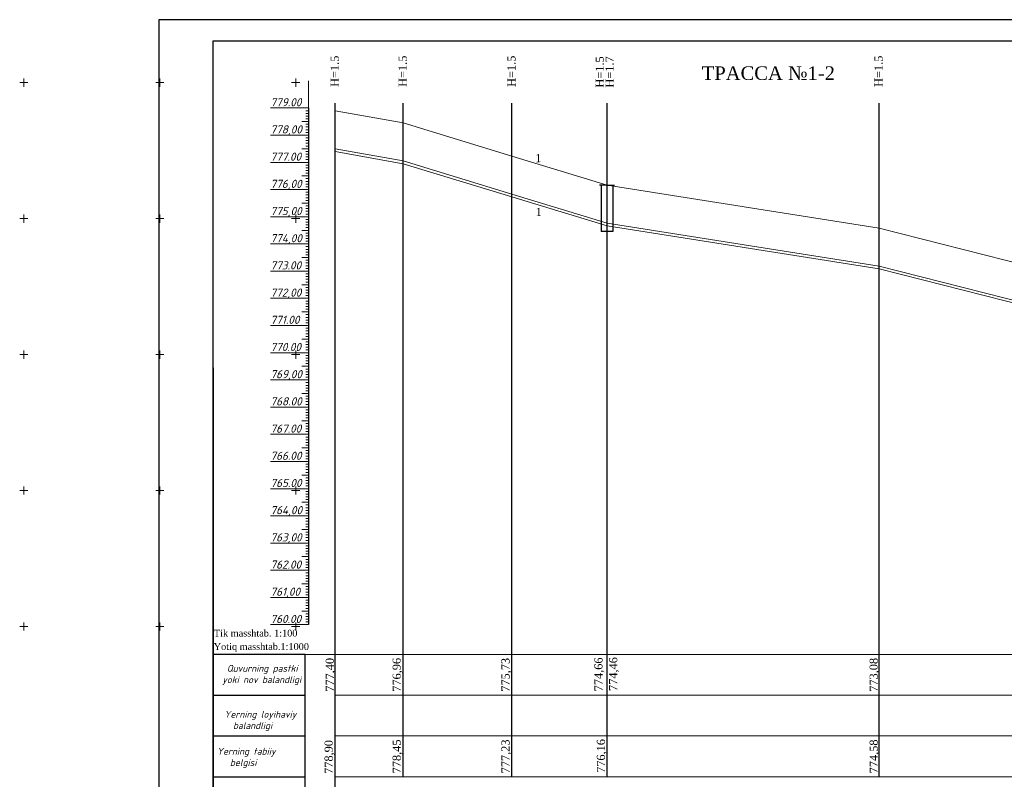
# Model space of a CAD drawing. Header units: millimetres. Extents: x 366033 to 446362, y 4247208 to 4265071.
# Tile 93 of 159: x 435272 to 435634, y 4255211 to 4255491. Entities that reach past the tile are written whole.
import ezdxf

# ---------------------------------------------------------------- set-up
doc = ezdxf.new("R2010")
doc.units = ezdxf.units.MM
doc.linetypes.add('DASHED', pattern=[0.75, 0.5, -0.25])
doc.layers.add('(002) Рамка', color=7, linetype='Continuous')
doc.layers.add('RAMKA', color=7, linetype='Continuous')
doc.layers.add('GEODS_POINT_GRID#_B', color=7, linetype='Continuous', true_color=0x000000)
for name, color, linetype, lineweight in [('проф-всп', 250, 'Continuous', 18), ('Рабочий', 7, 'DASHED', 9), ('Текст ВК', 136, 'Continuous', 9)]:
    doc.layers.add(name, color=color, linetype=linetype, lineweight=lineweight)
doc.styles.add('GOST 2.304', font='CS_Gost2304.shx')
doc.styles.add('ingprofi', font='isocpeui.ttf')
doc.styles.get("Standard").update_dxf_attribs({"font": 'times.ttf'})

# ---------------------------------------------------------------- blocks, each defined once
blk = doc.blocks.new('CrossCoord_m1')
at = {"layer": 'GEODS_POINT_GRID#_B', "color": 3, "lineweight": 20, "true_color": 0x00ff00, "flags": 128}
for points in [[(-3, 0), (3, 0)], [(0, 3), (0, -3)]]:
    blk.add_lwpolyline(points, dxfattribs=at)

msp = doc.modelspace()

# ---------------------------------------------------------------- linework, layer by layer
at = {"layer": '(002) Рамка', "color": 0, "lineweight": 25}
for points in [[(435387.723, 4255212.203), (435387.723, 4255459.914)], [(435412.723, 4255212.203), (435412.723, 4255459.914)], [(435487.723, 4255212.204), (435487.723, 4255459.914)], [(435587.723, 4255212.204), (435587.723, 4255459.914)], [(435387.723, 4255132.203), (435387.723, 4255212.203)]]:
    msp.add_lwpolyline(points, dxfattribs=at)
at = {"layer": '(002) Рамка', "color": 0, "lineweight": 25, "elevation": 0}
msp.add_lwpolyline([(435452.723, 4255212.203), (435452.723, 4255459.914)], dxfattribs=at)
at = {"color": 0, "lineweight": 0}
for p, q in [((435377.919, 4255438.134), (435377.919, 4255468.134)), ((435377.919, 4255448.134), (435377.919, 4255457.134)), ((435412.723, 4255452.634), (435387.723, 4255457.134)), ((435377.919, 4255448.134), (435377.919, 4255453.734)), ((435377.919, 4255448.134), (435377.919, 4255452.634)), ((435377.919, 4255448.134), (435377.919, 4255451.934)), ((435452.723, 4255440.434), (435412.723, 4255452.634)), ((435377.919, 4255448.134), (435377.919, 4255448.334)), ((435377.919, 4255438.134), (435377.919, 4255447.134)), ((435412.723, 4255438.634), (435387.723, 4255443.134)), ((435377.919, 4255438.134), (435377.919, 4255441.134)), ((435377.919, 4255438.134), (435377.919, 4255440.434)), ((435412.723, 4255437.634), (435387.723, 4255442.134)), ((435487.723, 4255429.734), (435452.723, 4255440.434)), ((435452.723, 4255426.434), (435412.723, 4255438.634)), ((435452.723, 4255425.434), (435412.723, 4255437.634)), ((435377.919, 4255428.134), (435377.919, 4255434.134)), ((435377.919, 4255428.134), (435377.919, 4255433.834)), ((435377.919, 4255428.134), (435377.919, 4255429.734)), ((435377.919, 4255428.134), (435377.919, 4255429.634)), ((435587.723, 4255413.934), (435487.723, 4255429.734)), ((435377.919, 4255418.134), (435377.919, 4255427.134)), ((435487.723, 4255415.734), (435452.723, 4255426.434)), ((435487.723, 4255414.734), (435452.723, 4255425.434)), ((435377.919, 4255418.134), (435377.919, 4255422.034)), ((435377.919, 4255418.134), (435377.919, 4255420.134)), ((435377.919, 4255408.134), (435377.919, 4255417.334)), ((435377.919, 4255408.134), (435377.919, 4255413.934)), ((435587.723, 4255399.934), (435487.723, 4255415.734)), ((435587.723, 4255398.934), (435487.723, 4255414.734)), ((435687.723, 4255388.534), (435587.723, 4255413.934)), ((435377.919, 4255398.134), (435377.919, 4255404.034)), ((435377.919, 4255398.134), (435377.919, 4255401.334)), ((435687.723, 4255374.534), (435587.723, 4255399.934)), ((435687.723, 4255373.534), (435587.723, 4255398.934)), ((435377.919, 4255388.134), (435377.919, 4255388.534)), ((435377.919, 4255368.134), (435377.919, 4255372.234)), ((435377.919, 4255328.134), (435377.919, 4255331.634)), ((435377.919, 4255308.134), (435377.919, 4255314.634))]:
    msp.add_line(p, q, dxfattribs=at)
at = {"color": 0, "lineweight": 30}
for p, q in [((435377.919, 4255458.134), (435377.919, 4255268.134)), ((435487.723, 4255429.734), (435484.953, 4255429.734)), ((435485.568, 4255429.734), (435485.568, 4255412.734)), ((435487.723, 4255429.734), (435490.494, 4255429.734)), ((435489.879, 4255429.734), (435489.879, 4255414.734)), ((435489.879, 4255429.734), (435489.879, 4255412.734)), ((435489.879, 4255412.734), (435485.568, 4255412.734))]:
    msp.add_line(p, q, dxfattribs=at)
at = {"color": 1, "lineweight": 30, "ltscale": 0.5}
msp.add_line((435342.922, 4255362.592), (435342.922, 4255075.592), dxfattribs=at)
at = {"layer": 'RAMKA', "color": 1, "lineweight": 30}
for p, q in [((435908.747, 4255490.592), (435322.922, 4255490.593)), ((435322.922, 4255490.593), (435322.922, 4255070.592)), ((435342.922, 4255075.592), (435342.922, 4255482.831)), ((435342.922, 4255482.831), (435903.747, 4255482.831))]:
    msp.add_line(p, q, dxfattribs=at)
at = {"layer": 'проф-всп', "color": 7}
for p, q in [((435363.919, 4255458.134), (435377.919, 4255458.134)), ((435376.993, 4255457.134), (435377.919, 4255457.134)), ((435376.993, 4255456.134), (435377.919, 4255456.134)), ((435376.993, 4255455.134), (435377.919, 4255455.134)), ((435376.993, 4255454.134), (435377.919, 4255454.134)), ((435375.514, 4255453.134), (435377.919, 4255453.134)), ((435376.993, 4255453.134), (435377.919, 4255453.134)), ((435376.993, 4255452.134), (435377.919, 4255452.134)), ((435376.993, 4255451.134), (435377.919, 4255451.134)), ((435376.993, 4255450.134), (435377.919, 4255450.134)), ((435363.919, 4255448.134), (435377.919, 4255448.134)), ((435376.993, 4255449.134), (435377.919, 4255449.134)), ((435376.993, 4255447.134), (435377.919, 4255447.134)), ((435375.514, 4255443.134), (435377.919, 4255443.134)), ((435376.993, 4255446.134), (435377.919, 4255446.134)), ((435376.993, 4255445.134), (435377.919, 4255445.134)), ((435376.993, 4255444.134), (435377.919, 4255444.134)), ((435376.993, 4255443.134), (435377.919, 4255443.134)), ((435376.993, 4255442.134), (435377.919, 4255442.134)), ((435376.993, 4255441.134), (435377.919, 4255441.134)), ((435376.993, 4255440.134), (435377.919, 4255440.134)), ((435376.993, 4255439.134), (435377.919, 4255439.134)), ((435363.919, 4255438.134), (435377.919, 4255438.134)), ((435376.993, 4255437.134), (435377.919, 4255437.134)), ((435376.993, 4255436.134), (435377.919, 4255436.134)), ((435375.514, 4255433.134), (435377.919, 4255433.134)), ((435376.993, 4255435.134), (435377.919, 4255435.134)), ((435376.993, 4255434.134), (435377.919, 4255434.134)), ((435376.993, 4255433.134), (435377.919, 4255433.134)), ((435376.993, 4255432.134), (435377.919, 4255432.134)), ((435376.993, 4255431.134), (435377.919, 4255431.134)), ((435376.993, 4255430.134), (435377.919, 4255430.134)), ((435376.993, 4255429.134), (435377.919, 4255429.134)), ((435363.919, 4255428.134), (435377.919, 4255428.134)), ((435376.993, 4255427.134), (435377.919, 4255427.134)), ((435376.993, 4255426.134), (435377.919, 4255426.134)), ((435376.993, 4255425.134), (435377.919, 4255425.134)), ((435375.514, 4255423.134), (435377.919, 4255423.134)), ((435376.993, 4255424.134), (435377.919, 4255424.134)), ((435376.993, 4255423.134), (435377.919, 4255423.134)), ((435376.993, 4255422.134), (435377.919, 4255422.134)), ((435376.993, 4255421.134), (435377.919, 4255421.134)), ((435363.919, 4255418.134), (435377.919, 4255418.134)), ((435376.993, 4255420.134), (435377.919, 4255420.134)), ((435376.993, 4255419.134), (435377.919, 4255419.134)), ((435376.993, 4255417.134), (435377.919, 4255417.134)), ((435376.993, 4255416.134), (435377.919, 4255416.134)), ((435376.993, 4255415.134), (435377.919, 4255415.134)), ((435376.993, 4255414.134), (435377.919, 4255414.134)), ((435375.514, 4255413.134), (435377.919, 4255413.134)), ((435376.993, 4255413.134), (435377.919, 4255413.134)), ((435376.993, 4255412.134), (435377.919, 4255412.134)), ((435376.993, 4255411.134), (435377.919, 4255411.134)), ((435376.993, 4255410.134), (435377.919, 4255410.134)), ((435363.919, 4255408.134), (435377.919, 4255408.134)), ((435376.993, 4255409.134), (435377.919, 4255409.134)), ((435376.993, 4255407.134), (435377.919, 4255407.134)), ((435375.514, 4255403.134), (435377.919, 4255403.134)), ((435376.993, 4255406.134), (435377.919, 4255406.134)), ((435376.993, 4255405.134), (435377.919, 4255405.134)), ((435376.993, 4255404.134), (435377.919, 4255404.134)), ((435376.993, 4255403.134), (435377.919, 4255403.134)), ((435376.993, 4255402.134), (435377.919, 4255402.134)), ((435376.993, 4255401.134), (435377.919, 4255401.134)), ((435376.993, 4255400.134), (435377.919, 4255400.134)), ((435363.919, 4255398.134), (435377.919, 4255398.134)), ((435376.993, 4255399.134), (435377.919, 4255399.134)), ((435376.993, 4255397.134), (435377.919, 4255397.134)), ((435376.993, 4255396.134), (435377.919, 4255396.134)), ((435375.514, 4255393.134), (435377.919, 4255393.134)), ((435376.993, 4255395.134), (435377.919, 4255395.134)), ((435376.993, 4255394.134), (435377.919, 4255394.134)), ((435376.993, 4255393.134), (435377.919, 4255393.134)), ((435376.993, 4255392.134), (435377.919, 4255392.134)), ((435376.993, 4255391.134), (435377.919, 4255391.134)), ((435376.993, 4255390.134), (435377.919, 4255390.134)), ((435376.993, 4255389.134), (435377.919, 4255389.134)), ((435363.919, 4255388.134), (435377.919, 4255388.134)), ((435376.993, 4255387.134), (435377.919, 4255387.134)), ((435376.993, 4255386.134), (435377.919, 4255386.134)), ((435376.993, 4255385.134), (435377.919, 4255385.134)), ((435375.514, 4255383.134), (435377.919, 4255383.134)), ((435376.993, 4255384.134), (435377.919, 4255384.134)), ((435376.993, 4255383.134), (435377.919, 4255383.134)), ((435376.993, 4255382.134), (435377.919, 4255382.134)), ((435376.993, 4255381.134), (435377.919, 4255381.134)), ((435363.919, 4255378.134), (435377.919, 4255378.134)), ((435376.993, 4255380.134), (435377.919, 4255380.134)), ((435376.993, 4255379.134), (435377.919, 4255379.134)), ((435376.993, 4255377.134), (435377.919, 4255377.134)), ((435376.993, 4255376.134), (435377.919, 4255376.134)), ((435376.993, 4255375.134), (435377.919, 4255375.134)), ((435376.993, 4255374.134), (435377.919, 4255374.134)), ((435375.514, 4255373.134), (435377.919, 4255373.134)), ((435376.993, 4255373.134), (435377.919, 4255373.134)), ((435376.993, 4255372.134), (435377.919, 4255372.134)), ((435376.993, 4255371.134), (435377.919, 4255371.134)), ((435363.919, 4255368.134), (435377.919, 4255368.134)), ((435376.993, 4255370.134), (435377.919, 4255370.134)), ((435376.993, 4255369.134), (435377.919, 4255369.134)), ((435376.993, 4255367.134), (435377.919, 4255367.134)), ((435375.514, 4255363.134), (435377.919, 4255363.134)), ((435376.993, 4255366.134), (435377.919, 4255366.134)), ((435376.993, 4255365.134), (435377.919, 4255365.134)), ((435376.993, 4255364.134), (435377.919, 4255364.134)), ((435376.993, 4255363.134), (435377.919, 4255363.134)), ((435376.993, 4255362.134), (435377.919, 4255362.134)), ((435376.993, 4255361.134), (435377.919, 4255361.134)), ((435376.993, 4255360.134), (435377.919, 4255360.134)), ((435363.919, 4255358.134), (435377.919, 4255358.134)), ((435376.993, 4255359.134), (435377.919, 4255359.134)), ((435376.993, 4255357.134), (435377.919, 4255357.134)), ((435376.993, 4255356.134), (435377.919, 4255356.134)), ((435375.513, 4255353.134), (435377.919, 4255353.134)), ((435376.993, 4255355.134), (435377.919, 4255355.134)), ((435376.993, 4255354.134), (435377.919, 4255354.134)), ((435376.993, 4255353.134), (435377.919, 4255353.134)), ((435376.993, 4255352.134), (435377.919, 4255352.134)), ((435376.993, 4255351.134), (435377.919, 4255351.134)), ((435376.993, 4255350.134), (435377.919, 4255350.134)), ((435376.993, 4255349.134), (435377.919, 4255349.134)), ((435363.919, 4255348.134), (435377.919, 4255348.134)), ((435376.993, 4255347.134), (435377.919, 4255347.134)), ((435376.993, 4255346.134), (435377.919, 4255346.134)), ((435376.993, 4255345.134), (435377.919, 4255345.134)), ((435375.513, 4255343.134), (435377.919, 4255343.134)), ((435376.993, 4255344.134), (435377.919, 4255344.134)), ((435376.993, 4255343.134), (435377.919, 4255343.134)), ((435376.993, 4255342.134), (435377.919, 4255342.134)), ((435363.919, 4255338.134), (435377.919, 4255338.134)), ((435376.993, 4255341.134), (435377.919, 4255341.134)), ((435376.993, 4255340.134), (435377.919, 4255340.134)), ((435376.993, 4255339.134), (435377.919, 4255339.134)), ((435376.993, 4255337.134), (435377.919, 4255337.134)), ((435376.993, 4255336.134), (435377.919, 4255336.134)), ((435376.993, 4255335.134), (435377.919, 4255335.134)), ((435376.993, 4255334.134), (435377.919, 4255334.134)), ((435375.513, 4255333.134), (435377.919, 4255333.134)), ((435376.993, 4255333.134), (435377.919, 4255333.134)), ((435376.993, 4255332.134), (435377.919, 4255332.134)), ((435376.993, 4255331.134), (435377.919, 4255331.134)), ((435363.919, 4255328.134), (435377.919, 4255328.134)), ((435376.993, 4255330.134), (435377.919, 4255330.134)), ((435376.993, 4255329.134), (435377.919, 4255329.134)), ((435376.993, 4255327.134), (435377.919, 4255327.134)), ((435376.993, 4255326.134), (435377.919, 4255326.134)), ((435376.993, 4255325.134), (435377.919, 4255325.134)), ((435376.993, 4255324.134), (435377.919, 4255324.134)), ((435375.513, 4255323.134), (435377.919, 4255323.134)), ((435376.993, 4255323.134), (435377.919, 4255323.134)), ((435376.993, 4255322.134), (435377.919, 4255322.134)), ((435376.993, 4255321.134), (435377.919, 4255321.134)), ((435376.993, 4255320.134), (435377.919, 4255320.134)), ((435363.919, 4255318.134), (435377.919, 4255318.134)), ((435376.993, 4255319.134), (435377.919, 4255319.134)), ((435376.993, 4255317.134), (435377.919, 4255317.134)), ((435376.993, 4255316.134), (435377.919, 4255316.134)), ((435375.513, 4255313.134), (435377.919, 4255313.134)), ((435376.993, 4255315.134), (435377.919, 4255315.134)), ((435376.993, 4255314.134), (435377.919, 4255314.134)), ((435376.993, 4255313.134), (435377.919, 4255313.134)), ((435376.993, 4255312.134), (435377.919, 4255312.134)), ((435376.993, 4255311.134), (435377.919, 4255311.134)), ((435376.993, 4255310.134), (435377.919, 4255310.134)), ((435376.993, 4255309.134), (435377.919, 4255309.134)), ((435363.919, 4255308.134), (435377.919, 4255308.134)), ((435376.993, 4255307.134), (435377.919, 4255307.134)), ((435376.993, 4255306.134), (435377.919, 4255306.134)), ((435376.993, 4255305.134), (435377.919, 4255305.134)), ((435375.513, 4255303.134), (435377.919, 4255303.134)), ((435376.993, 4255304.134), (435377.919, 4255304.134)), ((435376.993, 4255303.134), (435377.919, 4255303.134)), ((435376.993, 4255302.134), (435377.919, 4255302.134)), ((435363.919, 4255298.134), (435377.919, 4255298.134)), ((435376.993, 4255301.134), (435377.919, 4255301.134)), ((435376.993, 4255300.134), (435377.919, 4255300.134)), ((435376.993, 4255299.134), (435377.919, 4255299.134)), ((435376.993, 4255297.134), (435377.919, 4255297.134)), ((435376.993, 4255296.134), (435377.919, 4255296.134)), ((435376.993, 4255295.134), (435377.919, 4255295.134)), ((435375.513, 4255293.134), (435377.919, 4255293.134)), ((435376.993, 4255294.134), (435377.919, 4255294.134)), ((435376.993, 4255293.134), (435377.919, 4255293.134)), ((435376.993, 4255292.134), (435377.919, 4255292.134)), ((435376.993, 4255291.134), (435377.919, 4255291.134)), ((435363.919, 4255288.134), (435377.919, 4255288.134)), ((435376.993, 4255290.134), (435377.919, 4255290.134)), ((435376.993, 4255289.134), (435377.919, 4255289.134)), ((435376.993, 4255287.134), (435377.919, 4255287.134)), ((435376.993, 4255286.134), (435377.919, 4255286.134)), ((435376.993, 4255285.134), (435377.919, 4255285.134)), ((435376.993, 4255284.134), (435377.919, 4255284.134)), ((435375.513, 4255283.134), (435377.919, 4255283.134)), ((435376.993, 4255283.134), (435377.919, 4255283.134)), ((435376.993, 4255282.134), (435377.919, 4255282.134)), ((435376.993, 4255281.134), (435377.919, 4255281.134)), ((435376.993, 4255280.134), (435377.919, 4255280.134)), ((435363.919, 4255278.134), (435377.919, 4255278.134)), ((435376.993, 4255279.134), (435377.919, 4255279.134)), ((435376.993, 4255277.134), (435377.919, 4255277.134)), ((435376.993, 4255276.134), (435377.919, 4255276.134)), ((435375.513, 4255273.134), (435377.919, 4255273.134)), ((435376.993, 4255275.134), (435377.919, 4255275.134)), ((435376.993, 4255274.134), (435377.919, 4255274.134)), ((435376.993, 4255273.134), (435377.919, 4255273.134)), ((435376.993, 4255272.134), (435377.919, 4255272.134)), ((435376.993, 4255271.134), (435377.919, 4255271.134)), ((435376.993, 4255270.134), (435377.919, 4255270.134)), ((435376.993, 4255269.134), (435377.919, 4255269.134)), ((435363.919, 4255268.134), (435377.919, 4255268.134))]:
    msp.add_line(p, q, dxfattribs=at)
at = {"layer": 'проф-всп', "color": 0}
for p, q in [((435363.919, 4255328.134), (435377.919, 4255328.134)), ((435363.919, 4255308.134), (435377.919, 4255308.134)), ((435363.919, 4255288.134), (435377.919, 4255288.134)), ((435363.919, 4255268.134), (435377.919, 4255268.134))]:
    msp.add_line(p, q, dxfattribs=at)
at = {"layer": 'Рабочий', "color": 0, "linetype": 'ByBlock', "lineweight": 30, "ltscale": 0.166667}
for p, q in [((435376.715, 4255257.203), (435342.922, 4255257.203)), ((435376.715, 4255132.203), (435376.715, 4255257.203)), ((435342.922, 4255242.203), (435376.715, 4255242.203)), ((435342.922, 4255227.203), (435376.715, 4255227.203)), ((435342.922, 4255212.203), (435376.715, 4255212.203))]:
    msp.add_line(p, q, dxfattribs=at)
at = {"layer": 'Текст ВК'}
for p, q in [((435343.753, 4255257.203), (435376.715, 4255257.203)), ((435376.715, 4255257.203), (435887.723, 4255257.204)), ((435343.753, 4255242.203), (435376.715, 4255242.203)), ((435387.723, 4255242.203), (435887.723, 4255242.204)), ((435343.753, 4255227.203), (435376.715, 4255227.203)), ((435387.723, 4255227.203), (435887.723, 4255227.204)), ((435343.753, 4255212.203), (435376.715, 4255212.203)), ((435387.723, 4255212.203), (435887.723, 4255212.204))]:
    msp.add_line(p, q, dxfattribs=at)

# ---------------------------------------------------------------- block references
at = {"layer": 'GEODS_POINT_GRID#_B', "color": 3, "true_color": 0x00ff00, "xscale": 0.5, "yscale": 0.5, "zscale": 0.5}
for p in [(435273.254, 4255467.443), (435323.254, 4255467.443), (435373.254, 4255467.443), (435273.254, 4255417.443), (435323.254, 4255417.443), (435373.254, 4255417.443), (435273.254, 4255367.443), (435323.254, 4255367.443), (435373.254, 4255367.443), (435273.254, 4255317.443), (435323.254, 4255317.443), (435373.254, 4255317.443), (435273.254, 4255267.443), (435323.254, 4255267.443), (435373.254, 4255267.443)]:
    msp.add_blockref('CrossCoord_m1', p, dxfattribs=at)

# ---------------------------------------------------------------- texts
at = {"color": 5, "char_height": 3, "width": 11.11185, "attachment_point": 2, "rotation": 89.99547}
for s, insert in [('{\\C0;H=1.5}', (435386.061, 4255471.639)), ('{\\C0;H=1.5}', (435411.061, 4255471.639)), ('{\\C0;H=1.5}', (435451.061, 4255471.639)), ('{\\C0;H=1.5}', (435483.531, 4255471.363)), ('{\\C0;H=1.7}', (435487.165, 4255471.363)), ('{\\C0;H=1.5}', (435586.061, 4255471.639))]:
    msp.add_mtext(s, dxfattribs=dict(at, insert=insert))
at = {"insert": (435547.032, 4255473.442, 0.031), "char_height": 5, "width": 47.71521, "attachment_point": 2}
msp.add_mtext('{\\fSylfaen|b0|i0|c204|p18;ТРАССА №1-2   }', dxfattribs=at)
at = {"ltscale": 0.5, "char_height": 3, "width": 13.54707, "attachment_point": 3, "rotation": 0.5978}
for insert in [(435463.569, 4255441.208, -249.417), (435463.715, 4255421.432, -249.417)]:
    msp.add_mtext('{\\fSylfaen|b0|i0|c0|p18;1}', dxfattribs=dict(at, insert=insert))
at = {"color": 5, "char_height": 2.5, "width": 63.99891, "attachment_point": 1}
for s, insert in [('{\\fTimes New Roman|b0|i0|c0|p18;\\C256;Tik masshtab\\fTimes New Roman|b0|i0|c204|p18;. 1:100}', (435343.148, 4255266.261)), ('\\pt12.5;{\\C256;Yotiq masshtab.1:1000}', (435343.083, 4255261.337))]:
    msp.add_mtext(s, dxfattribs=dict(at, insert=insert))
at = {"color": 0, "char_height": 3, "width": 11.11185, "attachment_point": 2, "rotation": 90}
for s, insert in [('777,40', (435384.264, 4255249.673)), ('776,96', (435408.87, 4255249.673)), ('775,73', (435448.87, 4255249.673)), ('774,66', (435483.061, 4255249.84)), ('774,46', (435488.473, 4255249.966)), ('778,90', (435383.859, 4255219.471)), ('778,45', (435408.87, 4255219.673)), ('777,23', (435448.87, 4255219.673)), ('776,16', (435483.97, 4255219.84)), ('\\pt6;774,58', (435584.264, 4255219.673))]:
    msp.add_mtext(s, dxfattribs=dict(at, insert=insert))
at = {"color": 184, "insert": (435584.264, 4255249.673), "char_height": 3, "width": 11.11185, "attachment_point": 2, "rotation": 90}
msp.add_mtext('{\\C0;773,08}', dxfattribs=at)
at = {"layer": 'проф-всп', "color": 7, "style": 'ingprofi'}
for s, p in [('779.00', (435363.92, 4255458.734)), ('778,00', (435363.92, 4255448.734)), ('777.00', (435363.92, 4255438.734)), ('776,00', (435363.92, 4255428.734)), ('775,00', (435363.92, 4255418.734)), ('774,00', (435363.92, 4255408.734)), ('773.00', (435363.92, 4255398.734)), ('772,00', (435363.92, 4255388.734)), ('771.00', (435363.92, 4255378.734)), ('770.00', (435363.92, 4255368.734)), ('769,00', (435363.92, 4255358.734)), ('768.00', (435363.919, 4255348.734)), ('767.00', (435363.919, 4255338.734)), ('766.00', (435363.919, 4255328.734)), ('765.00', (435363.919, 4255318.734)), ('764,00', (435363.919, 4255308.734)), ('763,00', (435363.919, 4255298.734)), ('762.00', (435363.919, 4255288.734)), ('761,00', (435363.919, 4255278.734)), ('760.00', (435363.919, 4255268.734))]:
    msp.add_text(s, height=3, dxfattribs=at).set_placement(p)
at = {"layer": 'Рабочий', "color": 0, "linetype": 'ByBlock', "lineweight": 25, "ltscale": 0.166667, "char_height": 2.5, "width": 53.43877, "attachment_point": 1, "style": 'GOST 2.304'}
for s, insert in [('\\pi13.55272;{\\fISOCPEUR|b0|i1|c204|p34;Quvurning pastki \\P\\pi11.86806;yoki \\fISOCPEUR|b0|i1|c0|p34;nov\\fISOCPEUR|b0|i1|c204|p34; balandligi}', (435334.36, 4255253.32)), ('{\\fISOCPEUR|b0|i1|c204|p34;Yerning loyihaviy\\P  balandligi}', (435347.002, 4255236.441)), ('{\\fISOCPEUR|b0|i1|c0|p34;      Yerning tabiiy \\fISOCPEUR|b0|i1|c204|p34;\\P         \\fISOCPEUR|b0|i1|c0|p34;belgisi}', (435334.732, 4255222.841))]:
    msp.add_mtext(s, dxfattribs=dict(at, insert=insert))

doc.saveas('drawing.dxf')
